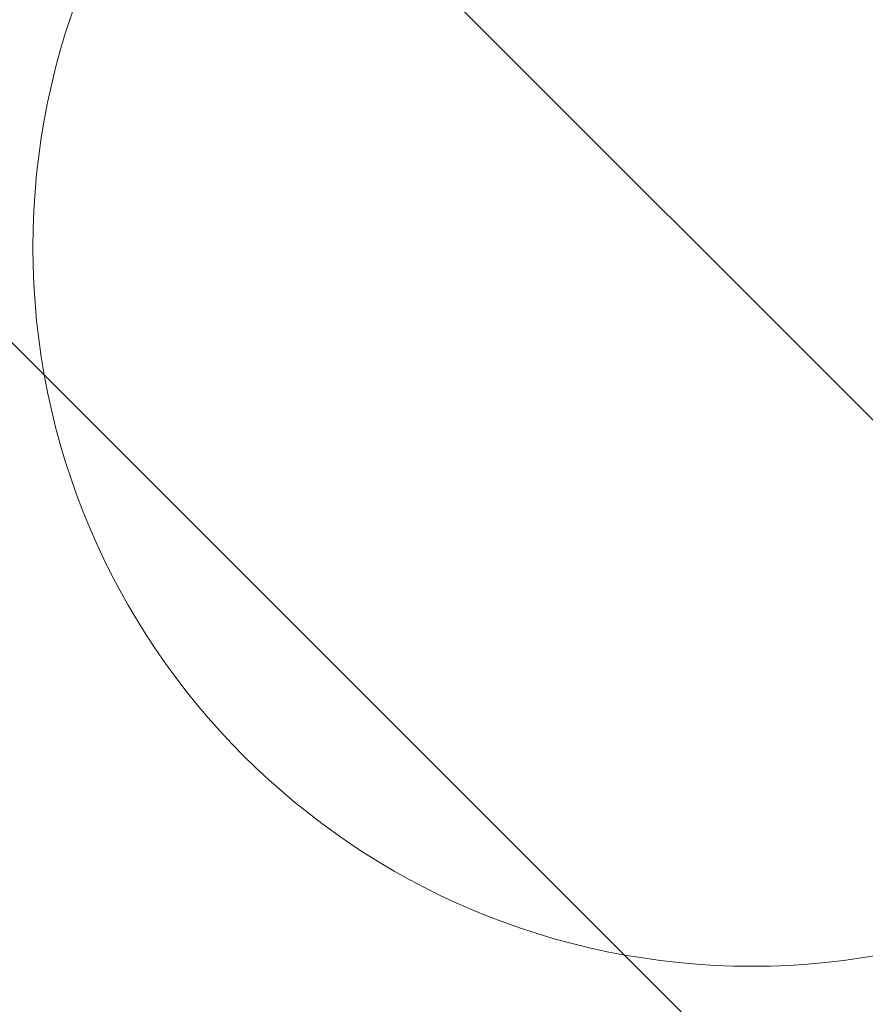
# Model space of a CAD drawing. Header units: metres. Extents: x 179483 to 180084, y 582739 to 582904.
# Tile 4 of 205: x 179666.11 to 179667.56, y 582798.27 to 582799.96. Entities that reach past the tile are written whole.
import ezdxf

# ---------------------------------------------------------------- set-up
doc = ezdxf.new("R2010")
doc.units = ezdxf.units.M
doc.layers.get('0').update_dxf_attribs({"linetype": 'CONTINUOUS', "lineweight": 9})
doc.layers.add('TA - VERDACHT OBJECT BENADERD', color=3, linetype='CONTINUOUS')
doc.layers.add('TA - VRIJGEGEVEN TOT 4M-MV', color=3, linetype='CONTINUOUS', lineweight=18)
doc.styles.get("Standard").update_dxf_attribs({"font": 'arial.ttf'})

# ---------------------------------------------------------------- blocks, each defined once
blk = doc.blocks.new('Object')
at = {"lineweight": 20}
blk.add_circle((0, 0), 1.2358, dxfattribs=at)
at = {"color": 7}
blk.add_attdef('1', (-2.4803, 0.7741), '', height=1.2, dxfattribs=at)

msp = doc.modelspace()

# ---------------------------------------------------------------- hatches: boundary and pattern name
at = {"layer": 'TA - VRIJGEGEVEN TOT 4M-MV'}
h = msp.add_hatch(dxfattribs=at)
h.set_pattern_fill('ANSI31', color=256, scale=0.3, angle=90, style=0)
h.paths.add_polyline_path([(179698.6895, 582798.0823), (179673.5382, 582800.4016), (179660.7398, 582801.3596), (179663.0323, 582798.8985), (179668.8404, 582797.6078), (179675.1324, 582797.1238), (179680.08, 582796.5323), (179682.0995, 582799.3251), (179685.807, 582799.0706), (179685.2726, 582795.9538), (179685.7055, 582795.874), (179687.609, 582796.2634), (179694.1019, 582798.3312), (179702.384, 582797.3376), (179702.3919, 582797.4234)])

# ---------------------------------------------------------------- block references
at = {"layer": 'TA - VERDACHT OBJECT BENADERD', "linetype": 'ByBlock'}
msp.add_blockref('Object', (179667.37, 582799.57), dxfattribs=at)

doc.saveas('drawing.dxf')
